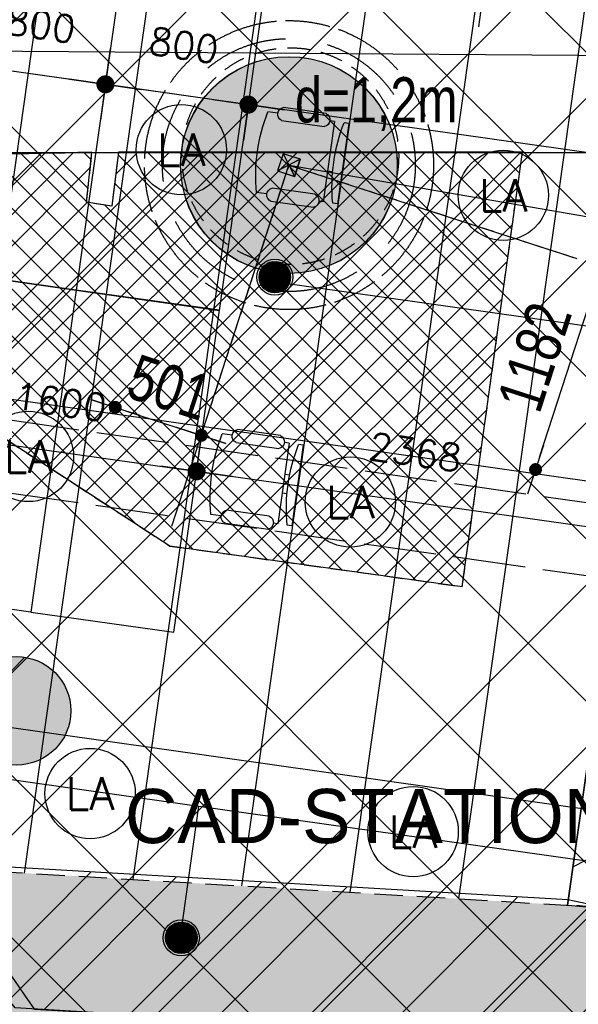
# Model space of a CAD drawing. Header units: millimetres. Extents: x -4107 to 114693, y -37499 to 54671.
# Tile 105 of 156: x 57354 to 60447, y 19553 to 25004. Entities that reach past the tile are written whole.
import ezdxf
from ezdxf.enums import TextEntityAlignment as Align

# ---------------------------------------------------------------- set-up
doc = ezdxf.new("R2010")
doc.units = ezdxf.units.MM
doc.header["$LTSCALE"] = 50
for name, pattern in [('09145_BK6_1_06$0$B0701', [9.375, 6.25, -3.125]), ('B0401', [7.5, 5, -2.5]), ('B0701', [3.75, 2.5, -1.25]), ('XREF_06_Vloergoot installaties$0$E_GOOT5', [10, 8, -2]), ('XREF_06_werkset$0$B0702', [4.6875, 3.125, -1.5625])]:
    doc.linetypes.add(name, pattern=pattern)
for name, color, linetype in [('ABT_ALTERNATIEF FOK_DAKLICHTEN', 4, 'Continuous'), ('ABT_studie daklichten', 1, 'Continuous'), ('ABT_VOORSTEL daklichten', 1, 'Continuous'), ('AL37----_DAKOPENING', 1, 'Continuous'), ('AL79----_INRGEBOUW', 5, 'Continuous'), ('AM$1A---_ALGEMEEN', 2, 'Continuous'), ('AT$1A---_ALGEMEEN', 2, 'Continuous'), ('AV$1A---_ALGEMEEN', 1, 'B0701'), ('AV37----_DAKOPENING', 1, 'Continuous'), ('FOK_ BRANDSLANGHASPELS', 2, 'Continuous'), ('FOK_05---_TEKST_25', 2, 'Continuous'), ('FOK_08---_MAATVOERING', 2, 'Continuous'), ('FOK_22_BINNENWANDEN', 2, 'Continuous'), ('FOK_82_LOS MEUBILAIR', 1, 'Continuous'), ('XREF_06_PLAFOND$0$AA00VV4-_SOLID252', 254, 'Continuous'), ('XREF_06_PLAFOND$0$AA35RJ8-_HWOLCEMENT', 242, 'Continuous'), ('XREF_06_PLAFOND$0$AA45----_PLAFONDAFW', 1, 'Continuous'), ('XREF_06_PLAFOND$0$AI45----_PLAFONDAFW', 2, 'Continuous'), ('XREF_06_Sprinkler installatie$0$WL$1----', 3, 'Continuous'), ('XREF_06_Sprinkler installatie$0$WL524---', 4, 'Continuous'), ('XREF_06_Sprinkler installatie$0$WL6516--', 4, 'Continuous'), ('XREF_06_verlichting$0$EL6311--', 3, 'Continuous'), ('XREF_06_Vloergoot installaties$0$EL6131--_VG', 3, 'Continuous'), ('XREF_06_werkset$0$AA28G---_PREFABBETON', 242, 'Continuous'), ('XREF_06_werkset$0$AI35----_PLAFONDS', 242, 'Continuous'), ('XREF_06_werkset$0$AL28G---_PREFABBETON', 4, 'Continuous')]:
    doc.layers.add(name, color=color, linetype=linetype)
doc.layers.add('AL$8A---_ABT-HULP', color=241, linetype='Continuous', plot=False)
doc.styles.add('02_100', font='B-GBP.SHX', dxfattribs={"width": 0.8, "height": 250})
doc.styles.add('FOK-DIM', font='romans.shx')
doc.styles.add('XREF_06_Sprinkler installatie$0$Standard', font='txt')
doc.styles.add('XREF_06_verlichting$0$BURO-018', font='simplex.shx', dxfattribs={"height": 180})
doc.dimstyles.new('02_100', dxfattribs={"dimscale": 71.428571, "dimtxt": 2.5, "dimasz": 1, "dimexe": 2, "dimexo": 0, "dimgap": 1, "dimtad": 1, "dimdec": 0, "dimdsep": 46, "dimtxsty": '02_100', "dimblk": 'abt-dot-m', "dimcen": 1, "dimdle": 1, "dimclre": 256, "dimclrt": 7, "dimadec": 3, "dimazin": 0, "dimtfac": 1, "dimtdec": 4, "dimtix": 1, "dimtmove": 2, "dimatfit": 3, "dimldrblk": 'DOT', "dimfxl": 1, "dimtolj": 1, "dimtzin": 0, "dimarcsym": 0})
doc.dimstyles.new('FOK-100', dxfattribs={"dimscale": 100, "dimtxt": 1.5, "dimasz": 1, "dimexe": 2, "dimexo": 0, "dimgap": 2, "dimtad": 1, "dimdec": 0, "dimzin": 11, "dimdsep": 46, "dimtxsty": 'FOK-DIM', "dimblk1": 'DOT', "dimblk2": 'DOT', "dimsah": 1, "dimcen": 2.5, "dimclrd": 256, "dimclre": 256, "dimclrt": 256, "dimadec": 0, "dimazin": 0, "dimtfac": 1, "dimtdec": 0, "dimtix": 1, "dimtmove": 2, "dimatfit": 3, "dimldrblk": 'DOT', "dimfxl": 2, "dimtolj": 1, "dimtzin": 0, "dimarcsym": 0})

# ---------------------------------------------------------------- blocks, each defined once
blk = doc.blocks.new('XREF_06_Sprinkler installatie$0$SP-KOP02')
at = {"color": 0, "linetype": 'Continuous'}
for p, q in [((-0.875, -0.023), (0.023, 0.875)), ((-0.847, -0.219), (0.219, 0.847)), ((-0.843, 0.233), (-0.233, 0.843)), ((-0.786, -0.383), (0.383, 0.786)), ((-0.702, -0.523), (0.523, 0.702)), ((-0.595, -0.641), (0.641, 0.595)), ((-0.469, -0.739), (0.739, 0.469)), ((-0.32, -0.815), (0.815, 0.32)), ((-0.144, -0.863), (0.863, 0.144)), ((0.072, -0.872), (0.872, -0.072)), ((0.381, -0.788), (0.788, -0.381))]:
    blk.add_line(p, q, dxfattribs=at)
at = {"color": 0, "linetype": 'Continuous', "const_width": 0.875}
blk.add_lwpolyline([(-0.438, 0, 1), (0.438, 0, 1)], format="xyb", close=True, dxfattribs=at)
at = {"color": 0, "linetype": 'Continuous'}
for radius in [1, 0.875]:
    blk.add_circle((0, 0), radius, dxfattribs=at)
at = {"color": 0, "linetype": 'Continuous', "style": 'XREF_06_Sprinkler installatie$0$Standard', "flags": 1}
for tag, p in [('SP_MATCODE', (2, 2)), ('SP_TEMP', (2, -3)), ('SP_DOORL', (2, -5)), ('SP_KFACT', (2, -7)), ('SP_SPRHK', (2, -9)), ('SP_KLEP', (2, -11))]:
    blk.add_attdef(tag, p, '', height=1, dxfattribs=at)
blk = doc.blocks.new('XREF_06_Sprinkler installatie')
at = {"layer": 'XREF_06_Sprinkler installatie$0$WL$1----'}
h = blk.add_hatch(dxfattribs=at)
h.set_pattern_fill('JIS_WOOD', color=256, scale=500, style=0)
h.set_pattern_definition([(45, (0, -36464.7), (-250, 250), [])])
h.paths.add_polyline_path([(30743.8, 36094.7), (95370.7, 36094.7), (86389.5, -27327.7), (59723.1, -18673.6), (68740.5, 7763.6), (69241.7, 10785.2), (68849, 13405.9), (67638.6, 16023.5), (65645.6, 18159.9), (63178.4, 19545.4), (60388.2, 20131.5), (28895, 21976)], flags=16)
h.paths.add_polyline_path([(29853.9, 37108.7), (96538.4, 37108.7), (87224.3, -28664.7), (58653.6, -19392.5), (68002.1, 8015.3), (68349.5, 9912.5), (68461.1, 10706.3), (68321.4, 11469.3), (68229.8, 12765.7), (68109.2, 13218.5), (67906.9, 13527.4), (67399.1, 14920.6), (67172.5, 15065.3), (66709.9, 15980.2), (66021.2, 16693), (65104.6, 17592.2), (63974.8, 18325.8), (62832.6, 18841.7), (59822.5, 19383.9), (28023.7, 21252.6)])
blk.add_lwpolyline([(30743.8, 36094.7), (95370.7, 36094.7), (86389.5, -27327.7), (59723.1, -18673.6), (68740.5, 7763.6), (69241.7, 10785.2), (68849, 13405.9), (67638.6, 16023.5), (65645.6, 18159.9), (63178.4, 19545.4), (60388.2, 20131.5), (28895, 21976)], close=True, dxfattribs=at)
at = {"layer": 'XREF_06_Sprinkler installatie$0$WL524---'}
for p, q in [((58785.4, 23552), (70645.1, 21872.6)), ((55385.7, 21070.4), (58346.5, 20651.1)), ((58243.9, 19926.2), (58346.5, 20651.1)), ((58346.5, 20651.1), (61352.7, 20225.4))]:
    blk.add_line(p, q, dxfattribs=at)
at = {"layer": 'XREF_06_Sprinkler installatie$0$WL6516--', "xscale": 99.9999999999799, "yscale": 100, "zscale": 100, "rotation": 7.589429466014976}
for p in [(58766.6, 23578.8), (58248.7, 19921.5)]:
    blk.add_blockref('XREF_06_Sprinkler installatie$0$SP-KOP02', p, dxfattribs=at)
blk = doc.blocks.new('XREF_06_Vloergoot installaties')
at = {"layer": 'XREF_06_Vloergoot installaties$0$EL6131--_VG', "linetype": 'XREF_06_Vloergoot installaties$0$E_GOOT5'}
for p, q in [((49367.4, 23926.9), (72884.5, 20553)), ((48867.5, 23594.5), (72827.7, 20157))]:
    blk.add_line(p, q, dxfattribs=at)
blk = doc.blocks.new('XREF_06_PLAFOND')
at = {"layer": 'XREF_06_PLAFOND$0$AA00VV4-_SOLID252'}
h = blk.add_hatch(color=256, dxfattribs=at)
edge = h.paths.add_edge_path()
edge.add_line((87220.1, -28652.8), (96531.3, 37099.7))
edge.add_line((96531.3, 37099.7), (29925.1, 37099.7))
edge.add_line((29925.1, 37099.7), (27765.5, 20607.3))
edge.add_line((27765.5, 20607.3), (31097.5, 20428.6))
edge.add_line((31097.5, 20428.6), (31103.1, 20519.4))
edge.add_line((31103.1, 20519.4), (31163, 20516.2))
edge.add_line((31163, 20516.2), (31182.2, 20829.6))
edge.add_line((31182.2, 20829.6), (60332.4, 19103.1))
edge.add_arc((59884.7, 10785.2), 8330, -18.83392, 86.91943, ccw=False)
edge.add_line((67768.7, 8096), (58457.3, -19218.5))
edge.add_line((58457.3, -19218.5), (58452.6, -19217))
edge.add_line((58452.6, -19217), (58423.3, -19307.3))
edge.add_line((58423.3, -19307.3), (87220.1, -28652.8))
edge = h.paths.add_edge_path(flags=16)
edge.add_arc((59884.7, 10785.2), 9330, 341.17597, 446.61048)
edge.add_line((60436.4, 20098.9), (31243.3, 21827.8))
edge.add_line((31243.3, 21827.8), (28955.1, 21950.5))
edge.add_line((28955.1, 21950.5), (30807, 36094.7))
edge.add_line((30807, 36094.7), (95373.9, 36094.7))
edge.add_line((95373.9, 36094.7), (86392.8, -27327.7))
edge.add_line((86392.8, -27327.7), (59702.3, -18665.8))
edge.add_line((59702.3, -18665.8), (68715.7, 7774.7))
at = {"layer": 'XREF_06_PLAFOND$0$AA35RJ8-_HWOLCEMENT'}
h = blk.add_hatch(dxfattribs=at)
h.set_pattern_fill('AR-SAND', color=3, scale=100, style=0)
h.set_pattern_definition([(37.5, (0, 0), (-6.29934, 192.68238), [0, -152, 0, -170, 0, -162.5]), (7.5, (0, 0), (176.9777, 282.2146), [0, -82, 0, -137, 0, -52.5]), (327.5, (-123, 0), (311.4142, 0.5659), [0, -50, 0, -180, 0, -235]), (317.5, (-123, 0), (300.6127, 87.7676), [0, -25, 0, -118, 0, -135])])
edge = h.paths.add_edge_path()
edge.add_line((43127, -14243.3), (58419.3, -19206.1))
edge.add_line((58419.3, -19206.1), (67730.9, 8108.9))
edge.add_arc((59883.2, 10784.2), 8291.1, 341.17601, 446.91022)
edge.add_line((60330.1, 19063.2), (33916.8, 20627.6))
edge.add_line((33916.8, 20627.6), (34420, 20584.8))
edge.add_line((34420, 20584.8), (35543.9, 20485.6))
edge.add_line((35543.9, 20485.6), (36683.3, 20381.7))
edge.add_line((36683.3, 20381.7), (37848.9, 20273.2))
edge.add_line((37848.9, 20273.2), (39050.9, 20148.3))
edge.add_line((39050.9, 20148.3), (40285.1, 19981.6))
edge.add_line((40285.1, 19981.6), (41548.6, 19763.1))
edge.add_line((41548.6, 19763.1), (42829.4, 19472.5))
edge.add_line((42829.4, 19472.5), (44122.5, 19109))
edge.add_line((44122.5, 19109), (45423.2, 18664.8))
edge.add_line((45423.2, 18664.8), (46722.2, 18132.5))
edge.add_line((46722.2, 18132.5), (48008.4, 17504))
edge.add_line((48008.4, 17504), (49268.4, 16772.4))
edge.add_line((49268.4, 16772.4), (50485.1, 15932))
edge.add_line((50485.1, 15932), (51639.9, 14978.6))
edge.add_line((51639.9, 14978.6), (52710, 13913.1))
edge.add_line((52710, 13913.1), (53675.1, 12736.9))
edge.add_line((53675.1, 12736.9), (54512.8, 11458.3))
edge.add_line((54512.8, 11458.3), (55208.8, 10080.1))
edge.add_line((55208.8, 10080.1), (55817.1, 8209.2))
edge.add_line((55817.1, 8209.2), (56064.8, 6685.2))
edge.add_line((56064.8, 6685.2), (56139.2, 5158.4))
edge.add_line((56139.2, 5158.4), (56050.4, 3639.5))
edge.add_line((56050.4, 3639.5), (55811.6, 2148.5))
edge.add_line((55811.6, 2148.5), (55438.3, 698.3))
edge.add_line((55438.3, 698.3), (54948.5, -697))
edge.add_line((54948.5, -697), (54359.8, -2029.7))
edge.add_line((54359.8, -2029.7), (53689, -3294.4))
edge.add_line((53689, -3294.4), (52951.5, -4489))
edge.add_line((52951.5, -4489), (52160.9, -5613.2))
edge.add_line((52160.9, -5613.2), (51328.7, -6667.7))
edge.add_line((51328.7, -6667.7), (50463.8, -7656))
edge.add_line((50463.8, -7656), (49570.4, -8575.7))
edge.add_line((49570.4, -8575.7), (48670.3, -9436.4))
edge.add_line((48670.3, -9436.4), (47771.6, -10244.3))
edge.add_line((47771.6, -10244.3), (46892.7, -11017.6))
edge.add_line((46892.7, -11017.6), (46032.2, -11771.8))
edge.add_line((46032.2, -11771.8), (45181.6, -12512.9))
edge.add_line((45181.6, -12512.9), (44331, -13249.4))
edge.add_line((44331, -13249.4), (43127, -14243.3))
h.paths.add_polyline_path([(59430.2, 12248.2), (59662.8, 12964.9), (60019.5, 12849.2), (59786.9, 12132.4)], flags=24)
h.paths.add_polyline_path([(60617.2, 10425.5), (61333.9, 10192.8), (61218.2, 9836.1), (60501.4, 10068.8)], flags=24)
at = {"layer": 'XREF_06_PLAFOND$0$AA45----_PLAFONDAFW'}
h = blk.add_hatch(dxfattribs=at)
h.set_pattern_fill('ANSI31', color=256, scale=2200, angle=342.02, style=0)
h.set_pattern_definition([(27.02, (0, 0), (-124.9329, 244.9832), [])])
h.paths.add_polyline_path([(60385.9, 20101.7), (60984.6, 20050.1), (63256.6, 36094.7), (62650.6, 36094.7)])
at = {"layer": 'XREF_06_PLAFOND$0$AI45----_PLAFONDAFW'}
h = blk.add_hatch(dxfattribs=at)
h.set_pattern_fill('_USER,_O', color=256, scale=1800, pattern_type=0)
h.set_pattern_definition([(351.94, (60508.5, -17546.5), (252.38, 1782.22), [])])
edge = h.paths.add_edge_path(flags=16)
edge.add_arc((41622.2, 26897.4), 5449.9, 0, 180)
edge.add_arc((41622.2, 26897.4), 5449.9, 180, 360)
h.paths.add_polyline_path([(49833.5, 30277.3), (51633.5, 30277.3), (51633.5, 27677.3), (49833.5, 27677.3)], flags=16)
edge = h.paths.add_edge_path(flags=16)
edge.add_arc((86127.3, 26613.5), 3800, 0, 180)
edge.add_arc((86127.3, 26613.5), 3800, 180, 360)
edge = h.paths.add_edge_path(flags=16)
edge.add_arc((74998.8, -10766.8), 5450, 0, 180)
edge.add_arc((74998.8, -10766.8), 5450, 180, 360)
edge = h.paths.add_edge_path()
edge.add_arc((59888.1, 10791.1), 9323.9, 341.24236, 446.62909)
edge.add_line((60436.4, 20098.9), (31243.3, 21827.8))
edge.add_line((31243.3, 21827.8), (28955.1, 21950.5))
edge.add_line((28955.1, 21950.5), (30807, 36094.7))
edge.add_line((30807, 36094.7), (95373.9, 36094.7))
edge.add_line((95373.9, 36094.7), (86392.8, -27327.7))
edge.add_line((86392.8, -27327.7), (59702.3, -18665.8))
edge.add_line((59702.3, -18665.8), (68716.8, 7792.9))
h = blk.add_hatch(dxfattribs=at)
h.set_pattern_fill('_USER,_O', color=256, scale=600, angle=90, pattern_type=0)
h.set_pattern_definition([(81.94, (95317.84, 35698.9), (-594.073, 84.126), [])])
edge = h.paths.add_edge_path(flags=16)
edge.add_arc((86127.3, 26613.5), 3800, 0, 360)
edge = h.paths.add_edge_path(flags=16)
edge.add_arc((74998.8, -10766.8), 5450, 0, 360)
edge = h.paths.add_edge_path(flags=16)
edge.add_arc((41622.2, 26897.4), 5449.9, 0, 360)
h.paths.add_polyline_path([(49933.5, 30177.3), (51533.5, 30177.3), (51533.5, 27777.3), (49933.5, 27777.3)], flags=16)
edge = h.paths.add_edge_path()
edge.add_arc((59888.1, 10791.1), 9323.9, 341.24236, 446.62909)
edge.add_line((60436.4, 20098.9), (31243.3, 21827.8))
edge.add_line((31243.3, 21827.8), (28955.1, 21950.5))
edge.add_line((28955.1, 21950.5), (30807, 36094.7))
edge.add_line((30807, 36094.7), (95373.9, 36094.7))
edge.add_line((95373.9, 36094.7), (86392.8, -27327.7))
edge.add_line((86392.8, -27327.7), (59702.3, -18665.8))
edge.add_line((59702.3, -18665.8), (68716.8, 7792.9))
at = {"layer": 'XREF_06_PLAFOND$0$AA45----_PLAFONDAFW'}
blk.add_lwpolyline([(60385.9, 20101.7), (60984.6, 20050.1), (63256.6, 36094.7), (62650.6, 36094.7)], close=True, dxfattribs=at)
blk = doc.blocks.new('abt-dot-m')
for p, q in [((-2, 0), (0, 0)), ((0, 0), (2, 0))]:
    blk.add_line(p, q)
at = {"color": 1, "const_width": 0.5}
blk.add_lwpolyline([(-0.25, 0, 1), (0.25, 0, 1)], format="xyb", close=True, dxfattribs=at)
blk = doc.blocks.new('*D36')
at = {"layer": 'AM$1A---_ALGEMEEN', "color": 0, "lineweight": -2}
for p, q in [((51247.4, 25537.3), (51179.4, 25559.4)), ((51315.3, 25515.3), (51792.2, 25360.2)), ((51860.1, 25338.1), (51928, 25316))]:
    blk.add_line(p, q, dxfattribs=at)
at = {"layer": 'Defpoints', "color": 0}
for p in [(51792.2, 25360.2), (51129.8, 24944.7), (51606.6, 24789.6)]:
    blk.add_point(p, dxfattribs=at)
at = {"layer": 'AM$1A---_ALGEMEEN', "color": 0, "lineweight": -2, "xscale": 71.42857142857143, "yscale": 71.42857142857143, "zscale": 71.42857142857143}
for p, rotation in [((51315.3, 25515.3), 341.9892123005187), ((51792.2, 25360.2), 161.9892123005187)]:
    blk.add_blockref('abt-dot-m', p, dxfattribs=dict(at, rotation=rotation))
at = {"layer": 'AM$1A---_ALGEMEEN', "color": 7, "insert": (51614.5, 25624.5), "char_height": 250, "attachment_point": 5, "rotation": 341.9892, "style": '02_100'}
blk.add_mtext('\\A1;501', dxfattribs=at)
blk = doc.blocks.new('DOT')
at = {"color": 0}
blk.add_line((-2, 0), (2, 0), dxfattribs=at)
at = {"color": 0, "const_width": 0.5}
blk.add_lwpolyline([(-0.25, 0, 1), (0.25, 0, 1)], format="xyb", close=True, dxfattribs=at)
blk = doc.blocks.new('*D37')
at = {"layer": 'AM$1A---_ALGEMEEN', "color": 0, "lineweight": -2}
blk.add_line((53664, 25238.7), (53984.8, 26227.1), dxfattribs=at)
at = {"layer": 'Defpoints', "color": 0}
for p in [(53472.6, 26468.4), (54006.8, 26295), (53107.8, 25344.1)]:
    blk.add_point(p, dxfattribs=at)
at = {"layer": 'AM$1A---_ALGEMEEN', "color": 0, "lineweight": -2, "xscale": 71.42857142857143, "yscale": 71.42857142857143, "zscale": 71.42857142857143}
for p, rotation in [((54006.8, 26295), 72.02000227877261), ((53642, 25170.8), 252.0200022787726)]:
    blk.add_blockref('abt-dot-m', p, dxfattribs=dict(at, rotation=rotation))
at = {"layer": 'AM$1A---_ALGEMEEN', "color": 7, "insert": (53637.6, 25793.5), "char_height": 250, "attachment_point": 5, "rotation": 72.02, "style": '02_100'}
blk.add_mtext('\\A1;1182', dxfattribs=at)
blk = doc.blocks.new('A$C012222C6')
at = {"color": 2, "linetype": '09145_BK6_1_06$0$B0701', "ltscale": 1.5}
blk.add_circle((700, 27888.5), 700, dxfattribs=at)
at = {"color": 2}
blk.add_circle((700, 27888.5), 600, dxfattribs=at)
at = {"layer": 'Defpoints', "color": 252, "ltscale": 0.5}
blk.add_line((700, 27888.5), (2293.5, 27371.4), dxfattribs=at)
at = {"layer": 'Defpoints', "color": 242}
blk.add_lwpolyline([(637, 27856.4), (732.1, 27825.5), (763, 27920.6), (667.9, 27951.5)], close=True, dxfattribs=at)
for points in [[(763, 27920.6), (637, 27856.4)], [(667.9, 27951.5), (732.1, 27825.5)]]:
    blk.add_lwpolyline(points, dxfattribs=at)
at = {"layer": 'Defpoints', "color": 252, "ltscale": 0.5}
blk.add_lwpolyline([(51.3, 25889.7), (700, 27888.5)], dxfattribs=at)
blk = doc.blocks.new('A$C052E27F2')
at = {"layer": 'ABT_studie daklichten'}
h = blk.add_hatch(dxfattribs=at)
h.set_pattern_fill('ANSI37', color=256, scale=1000, style=0)
h.set_pattern_definition([(45, (-86127.27, -22813.49), (-88.38835, 88.38835), []), (135, (-86127.27, -22813.49), (-88.38835, -88.38835), [])])
h.paths.add_polyline_path([(-28373, 1456.2), (-30570, 1403.8), (-30622.3, 1020.4), (-27941.6, -723.1), (-26323.3, -948.2), (-25990.2, 1456.2), (-28225.5, 1456.2), (-28264, 1157.5), (-28402.7, 1179.2)])
blk.add_lwpolyline([(-28373, 1456.2), (-30570, 1403.8), (-30622.3, 1020.4), (-27941.6, -723.1), (-26323.3, -948.2), (-25990.2, 1456.2), (-28225.5, 1456.2), (-28225.5, 1456.2), (-28264, 1157.5), (-28402.7, 1179.2)], close=True, dxfattribs=at)
blk = doc.blocks.new('XREF_06_verlichting$0$1115B3A')
at = {"color": 0, "linetype": 'Continuous'}
blk.add_circle((0, 0), 2.5, dxfattribs=at)
at = {"color": 0, "linetype": 'Continuous', "style": 'XREF_06_verlichting$0$BURO-018'}
for tag, p in [('E_GKAST', (0, 8)), ('E_GROEP', (0, 5)), ('E_SGROEP', (4.5, 5)), ('E_ARMCODE', (0, 0)), ('E_SLET', (4.5, -1))]:
    blk.add_attdef(tag, text='', height=1.8, dxfattribs=at).set_placement(p, align=Align.MIDDLE)
blk = doc.blocks.new('XREF_06_verlichting')
at = {"layer": 'XREF_06_verlichting$0$EL6311--'}
ref = blk.add_blockref('XREF_06_verlichting$0$1115B3A', (58248.9, 24284.5), dxfattribs=dict(at, xscale=100, yscale=100, zscale=100))
ref.add_attrib('E_ARMCODE', 'LA', dxfattribs={"layer": '0', "color": 1, "linetype": 'Continuous', "height": 180, "style": 'XREF_06_verlichting$0$BURO-018'}).set_placement((58248.9, 24284.5), align=Align.MIDDLE)
ref = blk.add_blockref('XREF_06_verlichting$0$1115B3A', (60031.1, 24032.2), dxfattribs=dict(at, xscale=100, yscale=100, zscale=100))
ref.add_attrib('E_ARMCODE', 'LA', dxfattribs={"layer": '0', "color": 1, "linetype": 'Continuous', "height": 180, "style": 'XREF_06_verlichting$0$BURO-018'}).set_placement((60031.1, 24032.2), align=Align.MIDDLE)
ref = blk.add_blockref('XREF_06_verlichting$0$1115B3A', (57402.4, 22586.4), dxfattribs=dict(at, xscale=100, yscale=100, zscale=100))
ref.add_attrib('E_ARMCODE', 'LA', dxfattribs={"layer": '0', "color": 1, "linetype": 'Continuous', "height": 180, "style": 'XREF_06_verlichting$0$BURO-018'}).set_placement((57402.4, 22586.4), align=Align.MIDDLE)
ref = blk.add_blockref('XREF_06_verlichting$0$1115B3A', (59184.6, 22334.1), dxfattribs=dict(at, xscale=100, yscale=100, zscale=100))
ref.add_attrib('E_ARMCODE', 'LA', dxfattribs={"layer": '0', "color": 1, "linetype": 'Continuous', "height": 180, "style": 'XREF_06_verlichting$0$BURO-018'}).set_placement((59184.6, 22334.1), align=Align.MIDDLE)
ref = blk.add_blockref('XREF_06_verlichting$0$1115B3A', (57744.1, 20720.1), dxfattribs=dict(at, xscale=100, yscale=100, zscale=100))
ref.add_attrib('E_ARMCODE', 'LA', dxfattribs={"layer": '0', "color": 1, "linetype": 'Continuous', "height": 180, "style": 'XREF_06_verlichting$0$BURO-018'}).set_placement((57744.1, 20720.1), align=Align.MIDDLE)
ref = blk.add_blockref('XREF_06_verlichting$0$1115B3A', (59532.2, 20509.4), dxfattribs=dict(at, xscale=100, yscale=100, zscale=100))
ref.add_attrib('E_ARMCODE', 'LA', dxfattribs={"layer": '0', "color": 1, "linetype": 'Continuous', "height": 180, "style": 'XREF_06_verlichting$0$BURO-018'}).set_placement((59532.2, 20509.4), align=Align.MIDDLE)
blk = doc.blocks.new('WP 1600-800')
at = {"linetype": 'Continuous'}
for p, q in [((701.5, 1636.1), (940, 1636.1)), ((569, 1600.1), (595.5, 1600.1)), ((569, 1600.1), (569, 1149.6)), ((648.5, 1600.1), (675, 1600.1)), ((648.5, 1600.1), (648.5, 1149.6)), ((966.5, 1600.1), (1022, 1600.1)), ((940, 1564.1), (701.5, 1564.1)), ((648.5, 1427.8), (620.3, 1427.8)), ((620.9, 1321.8), (648.5, 1321.8)), ((569, 1149.6), (595.5, 1149.6)), ((648.5, 1149.6), (675, 1149.6)), ((701.5, 1185.6), (940, 1185.6)), ((966.5, 1149.6), (1022, 1149.6)), ((935.6, 1113), (697.1, 1113))]:
    blk.add_line(p, q, dxfattribs=at)
blk.add_lwpolyline([(1133.9, 2274.8), (1933.9, 2274.8), (1933.9, 474.8), (1133.9, 474.8)], close=True)
for centre, radius, start, end in [((712.7, 1600.1), 37.7, 107.2856, 252.7144), ((928.8, 1600.1), 37.7, 287.2856, 72.7144), ((-348.6, 1374.8), 970.6, 346.5803, 13.4197), ((77.9, 1374.8), 970.6, 346.5803, 13.4197), ((710.9, 1148.6), 38.2, 104.3544, 248.7073), ((926.1, 1150), 38.2, 284.3544, 68.7073)]:
    blk.add_arc(centre, radius, start, end, dxfattribs=at)
blk = doc.blocks.new('XREF_06_werkset$0$V-H-28G001_B09145W02')
at = {"layer": 'XREF_06_werkset$0$AA28G---_PREFABBETON'}
blk.add_hatch(color=254, dxfattribs=at).paths.add_polyline_path([(300, 0, 0.57735), (-150, 259.8, 0.57735), (-150, -259.8, 0.57735)])
h = blk.add_hatch(dxfattribs=at)
h.set_pattern_fill('KALKZST', color=1, scale=880, style=0)
h.set_pattern_definition([(45, (0, 0), (-390.3, 390.3), [])])
h.paths.add_polyline_path([(300, 0, 0.57735), (-150, 259.8, 0.57735), (-150, -259.8, 0.57735)])
at = {"layer": 'XREF_06_werkset$0$AL28G---_PREFABBETON'}
blk.add_circle((0, 0), 300, dxfattribs=at)
blk = doc.blocks.new('XREF_06_werkset$0$V-H-28X00B_09145B1')
blk.add_blockref('XREF_06_werkset$0$V-H-28G001_B09145W02', (57337.5, 21178))
blk = doc.blocks.new('XREF_06_werkset')
at = {"layer": 'XREF_06_werkset$0$AI35----_PLAFONDS', "linetype": 'XREF_06_werkset$0$B0702'}
blk.add_lwpolyline([(68715.7, 7774.7), (59702.3, -18665.8), (86392.8, -27327.7), (95373.9, 36094.7), (30807, 36094.7), (28955, 21950.5), (31243.3, 21827.8), (60436.4, 20098.9, -0.495504)], format="xyb", close=True, dxfattribs=at)
blk.add_blockref('XREF_06_werkset$0$V-H-28X00B_09145B1', (0, 0))
blk = doc.blocks.new('*D75')
at = {"layer": 'Defpoints', "color": 0}
for p in [(56749, 22728.5), (58333.2, 22504.1), (58333.2, 22504.1)]:
    blk.add_point(p, dxfattribs=at)
at = {"layer": 'FOK_08---_MAATVOERING', "lineweight": -2}
for p, q in [((56749, 22728.5), (56777.1, 22926.5)), ((56848, 22714.5), (58234.2, 22518.2)), ((58333.2, 22504.1), (58361.3, 22702.2))]:
    blk.add_line(p, q, dxfattribs=at)
at = {"layer": 'FOK_08---_MAATVOERING', "lineweight": -2, "xscale": 100, "yscale": 100, "zscale": 100}
for p, rotation in [((56749, 22728.5), 171.9400000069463), ((58333.2, 22504.1), 351.9400000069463)]:
    blk.add_blockref('DOT', p, dxfattribs=dict(at, rotation=rotation))
at = {"layer": 'FOK_08---_MAATVOERING', "insert": (57579.7, 22888.6), "char_height": 150, "attachment_point": 5, "rotation": 351.94, "style": 'FOK-DIM'}
blk.add_mtext('\\A1;1600', dxfattribs=at)
blk = doc.blocks.new('*D76')
at = {"layer": 'Defpoints', "color": 0}
for p in [(58333.2, 22504.1), (60678.1, 22172.1), (60678.1, 22172.1)]:
    blk.add_point(p, dxfattribs=at)
at = {"layer": 'FOK_08---_MAATVOERING', "lineweight": -2}
for p, q in [((58333.2, 22504.1), (58361.3, 22702.2)), ((58432.2, 22490.1), (60579.1, 22186.1)), ((60678.1, 22172.1), (60706.1, 22370.1))]:
    blk.add_line(p, q, dxfattribs=at)
at = {"layer": 'FOK_08---_MAATVOERING', "lineweight": -2, "xscale": 100, "yscale": 100, "zscale": 100}
for p, rotation in [((58333.2, 22504.1), 171.9400000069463), ((60678.1, 22172.1), 351.9400000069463)]:
    blk.add_blockref('DOT', p, dxfattribs=dict(at, rotation=rotation))
at = {"layer": 'FOK_08---_MAATVOERING', "insert": (59544.2, 22610.4), "char_height": 150, "attachment_point": 5, "rotation": 351.94, "style": 'FOK-DIM'}
blk.add_mtext('\\A1;2368', dxfattribs=at)
blk = doc.blocks.new('A$C4D8164B4')
at = {"layer": 'FOK_ BRANDSLANGHASPELS', "color": 2}
blk.add_circle((20000, 20000), 20000, dxfattribs=at)
blk = doc.blocks.new('*D184')
at = {"layer": 'Defpoints', "color": 0}
for p in [(57036.5, 24758.5), (57036.5, 24758.5), (57828.6, 24646.3)]:
    blk.add_point(p, dxfattribs=at)
at = {"layer": 'FOK_08---_MAATVOERING', "lineweight": -2}
for p, q in [((57036.5, 24758.5), (57064.5, 24956.5)), ((57729.6, 24660.3), (57135.5, 24744.5)), ((57828.6, 24646.3), (57800.6, 24448.3))]:
    blk.add_line(p, q, dxfattribs=at)
at = {"layer": 'FOK_08---_MAATVOERING', "lineweight": -2, "xscale": 100, "yscale": 100, "zscale": 100}
for p, rotation in [((57036.5, 24758.5), 171.940000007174), ((57828.6, 24646.3), 351.9400000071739)]:
    blk.add_blockref('DOT', p, dxfattribs=dict(at, rotation=rotation))
at = {"layer": 'FOK_08---_MAATVOERING', "insert": (57471.1, 24974.7), "char_height": 150, "attachment_point": 5, "rotation": 351.94, "style": 'FOK-DIM'}
blk.add_mtext('\\A1;800', dxfattribs=at)
blk = doc.blocks.new('*D185')
at = {"layer": 'Defpoints', "color": 0}
for p in [(57828.6, 24646.3), (57828.6, 24646.3), (58620.7, 24534.1)]:
    blk.add_point(p, dxfattribs=at)
at = {"layer": 'FOK_08---_MAATVOERING', "lineweight": -2}
for p, q in [((57828.6, 24646.3), (57856.6, 24844.3)), ((58521.7, 24548.2), (57927.6, 24632.3)), ((58620.7, 24534.1), (58592.6, 24336.1))]:
    blk.add_line(p, q, dxfattribs=at)
at = {"layer": 'FOK_08---_MAATVOERING', "lineweight": -2, "xscale": 100, "yscale": 100, "zscale": 100}
for p, rotation in [((57828.6, 24646.3), 171.940000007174), ((58620.7, 24534.1), 351.9400000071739)]:
    blk.add_blockref('DOT', p, dxfattribs=dict(at, rotation=rotation))
at = {"layer": 'FOK_08---_MAATVOERING', "insert": (58263.2, 24862.5), "char_height": 150, "attachment_point": 5, "rotation": 351.94, "style": 'FOK-DIM'}
blk.add_mtext('\\A1;800', dxfattribs=at)
blk = doc.blocks.new('*D188')
at = {"layer": 'Defpoints', "color": 0}
for p in [(59921.6, 25162.1), (59921.6, 25162.1), (60880.3, 25026.4)]:
    blk.add_point(p, dxfattribs=at)
at = {"layer": 'FOK_08---_MAATVOERING', "lineweight": -2}
for p, q in [((59921.6, 25162.1), (59893.5, 24964.1)), ((60781.3, 25040.4), (60020.6, 25148.1)), ((60880.3, 25026.4), (60852.2, 24828.3))]:
    blk.add_line(p, q, dxfattribs=at)
at = {"layer": 'FOK_08---_MAATVOERING', "lineweight": -2, "xscale": 100, "yscale": 100, "zscale": 100}
for p, rotation in [((59921.6, 25162.1), 171.9400000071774), ((60880.3, 25026.4), 351.9400000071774)]:
    blk.add_blockref('DOT', p, dxfattribs=dict(at, rotation=rotation))
at = {"layer": 'FOK_08---_MAATVOERING', "insert": (60439.5, 25366.5), "char_height": 150, "attachment_point": 5, "rotation": 351.94, "style": 'FOK-DIM'}
blk.add_mtext('\\A1;968', dxfattribs=at)
blk = doc.blocks.new('A$C125E5D54')
at = {"layer": 'AL$8A---_ABT-HULP'}
blk.add_lwpolyline([(52277.4, 26856.2), (62037.6, 25171.1), (73748, 24417.8)], dxfattribs=at)
at = {"layer": 'AL37----_DAKOPENING'}
blk.add_circle((52277.4, 26856.2), 600, dxfattribs=at)
at = {"layer": 'AL79----_INRGEBOUW'}
blk.add_lwpolyline([(46829, 26926.8), (75188.6, 26926.8), (70709.4, -4704.3), (66069, -3198.3, 0.045963), (65329.3, -3631.1), (65970.1, -3839.1), (65466.9, -5389.5), (64012.3, -4917.4, 0.097793), (63136.2, -6822.4), (56233.9, -4582.3), (61437.6, 10672.5, 0.49721), (53779.3, 22009.8), (50870.6, 22181.6, 0.048757), (46829, 26926.8)], format="xyb", close=True, dxfattribs=at)
at = {"layer": 'AV$1A---_ALGEMEEN', "color": 252, "ltscale": 0.5}
blk.add_line((52277.4, 26856.2), (53870.9, 26339.1), dxfattribs=at)
at = {"layer": 'AV$1A---_ALGEMEEN', "color": 242}
blk.add_lwpolyline([(52214.4, 26824.1), (52309.5, 26793.2), (52340.4, 26888.4), (52245.3, 26919.2)], close=True, dxfattribs=at)
for points in [[(52340.4, 26888.4), (52214.4, 26824.1)], [(52245.3, 26919.2), (52309.5, 26793.2)]]:
    blk.add_lwpolyline(points, dxfattribs=at)
at = {"layer": 'AV$1A---_ALGEMEEN', "color": 252, "ltscale": 0.5}
blk.add_lwpolyline([(51836, 25496.2), (52277.4, 26856.2)], dxfattribs=at)
at = {"layer": 'AV37----_DAKOPENING', "linetype": 'B0701', "ltscale": 0.8}
blk.add_lwpolyline([(51186.5, 26926.8), (48989.5, 26874.4), (48937.2, 26491), (51617.9, 24747.5), (53236.3, 24522.4), (53569.4, 26926.8), (51334, 26926.8), (51334, 26926.8), (51295.5, 26628.2), (51156.8, 26649.8)], close=True, dxfattribs=at)
at = {"layer": 'AV37----_DAKOPENING', "color": 242, "linetype": 'B0701', "ltscale": 0.8}
blk.add_circle((52277.4, 26856.2), 800, dxfattribs=at)
at = {"layer": 'AT$1A---_ALGEMEEN', "color": 7, "style": '02_100', "width": 0.8}
blk.add_text('d=1,2m', height=250, dxfattribs=at).set_placement((52310.3, 27092.4))
at = {"layer": 'AM$1A---_ALGEMEEN'}
for p1, p2, distance, picture, middle in [((53107.8, 25344.1), (53472.6, 26468.4), -561.6, '*D37', (53637.6, 25793.5)), ((51129.8, 24944.7), (51606.6, 24789.6), 600, '*D36', (51614.5, 25624.5))]:
    dim = blk.add_aligned_dim(p1=p1, p2=p2, distance=distance, dimstyle='02_100', override={"dimse1": 1, "dimse2": 1}, dxfattribs=at)
    dim.commit()
    dim.dimension.update_dxf_attribs({"geometry": picture, "text_midpoint": middle})

msp = doc.modelspace()

# ---------------------------------------------------------------- hatches: boundary and pattern name
at = {"layer": 'ABT_ALTERNATIEF FOK_DAKLICHTEN'}
h = msp.add_hatch(color=253, dxfattribs=at)
edge = h.paths.add_edge_path()
edge.add_arc((58845.2, 24199.1), 600, 0, 360)
at = {"layer": 'FOK_08---_MAATVOERING'}
h = msp.add_hatch(dxfattribs=at)
h.set_pattern_fill('ANSI37', color=254, scale=200, style=0)
edge = h.paths.add_edge_path()
edge.add_line((65844.8, 24773.4), (48102.6, 27285.8))
edge.add_line((48102.6, 27285.8), (47090.4, 20137.8))
edge.add_line((47090.4, 20137.8), (60392, 19350.2))
edge.add_arc((59884.9, 10785.6), 8579.5, 54.60356, 86.61135, ccw=False)
edge.add_line((64854.4, 17779.4), (65844.8, 24773.4))

# ---------------------------------------------------------------- linework, layer by layer
at = {"layer": 'ABT_ALTERNATIEF FOK_DAKLICHTEN', "linetype": 'B0401'}
msp.add_circle((58845.2, 24199.1), 800, dxfattribs=at)
at = {"layer": 'ABT_ALTERNATIEF FOK_DAKLICHTEN'}
msp.add_circle((58845.2, 24199.1), 600, dxfattribs=at)
at = {"layer": 'ABT_studie daklichten'}
msp.add_lwpolyline([(60347, 19352.7), (57328.5, 19533), (53005.9, 24861.4), (81734.6, 24655.4), (77446.3, -5902.2), (77446.3, -5902.2, 0.466904), (69780.8, -9197), (62765.9, -6581.4), (67768.7, 8096, 0.515704)], format="xyb", close=True, dxfattribs=at)
at = {"layer": 'FOK_82_LOS MEUBILAIR', "linetype": 'B0401', "ltscale": 0.5}
msp.add_circle((58852.2, 24248.6), 600, dxfattribs=at)

# ---------------------------------------------------------------- block references
for name in ['XREF_06_werkset', 'XREF_06_PLAFOND', 'XREF_06_PLAFOND', 'XREF_06_Sprinkler installatie', 'XREF_06_Sprinkler installatie', 'XREF_06_Vloergoot installaties', 'XREF_06_Vloergoot installaties']:
    msp.add_blockref(name, (0, 0))
at = {"layer": 'ABT_studie daklichten'}
msp.add_blockref('A$C052E27F2', (86127.3, 22814.7), dxfattribs=at)
at = {"layer": 'ABT_VOORSTEL daklichten', "color": 2}
msp.add_blockref('A$C125E5D54', (6567.8, -2657.1), dxfattribs=at)
at = {"layer": 'ABT_VOORSTEL daklichten'}
msp.add_blockref('A$C012222C6', (58144.2, -3689.4), dxfattribs=at)
at = {"layer": 'FOK_ BRANDSLANGHASPELS', "color": 5}
msp.add_blockref('A$C4D8164B4', (17554.1, 14671.5), dxfattribs=at)
at = {"layer": 'FOK_22_BINNENWANDEN', "color": 5}
msp.add_blockref('A$C4D8164B4', (41313.6, 11409.4), dxfattribs=at)
at = {"layer": 'FOK_22_BINNENWANDEN'}
msp.add_blockref('XREF_06_verlichting', (0, 0), dxfattribs=at)
at = {"layer": 'FOK_82_LOS MEUBILAIR', "rotation": 351.9400000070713}
for p in [(55686, 23308.4), (55433.6, 21526.2)]:
    msp.add_blockref('WP 1600-800', p, dxfattribs=at)
at = {"layer": 'FOK_82_LOS MEUBILAIR', "xscale": -1, "rotation": 351.9400000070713}
for p in [(59515.5, 22766.1), (59263.2, 20983.9)]:
    msp.add_blockref('WP 1600-800', p, dxfattribs=at)

# ---------------------------------------------------------------- texts
at = {"layer": 'FOK_05---_TEKST_25', "insert": (57936.6, 20745.7), "char_height": 300, "width": 57960.996, "attachment_point": 1}
msp.add_mtext('{\\fCentury Gothic|b0|i0|c0|p34;CAD-STATIONS}', dxfattribs=at)

# ---------------------------------------------------------------- dimensions: what is measured, and where the dimension line sits
at = {"layer": 'FOK_08---_MAATVOERING'}
for base, p1, p2, angle, picture, middle in [((59921.6, 25162.1), (60880.3, 25026.4), (59921.6, 25162.1), 351.94, '*D188', (60439.5, 25366.5)), ((57036.5, 24758.5), (57828.6, 24646.3), (57036.5, 24758.5), 351.94, '*D184', (57471.1, 24974.7)), ((57828.6, 24646.3), (58620.7, 24534.1), (57828.6, 24646.3), 351.94, '*D185', (58263.2, 24862.5)), ((58333.2, 22504.1), (56749, 22728.5), (58333.2, 22504.1), 171.94, '*D75', (57579.7, 22888.6)), ((60678.1, 22172.1), (58333.2, 22504.1), (60678.1, 22172.1), 171.94, '*D76', (59544.2, 22610.4))]:
    dim = msp.add_linear_dim(base=base, p1=p1, p2=p2, angle=angle, dimstyle='FOK-100', dxfattribs=at)
    dim.commit()
    dim.dimension.update_dxf_attribs({"geometry": picture, "text_midpoint": middle})

doc.saveas('drawing.dxf')
